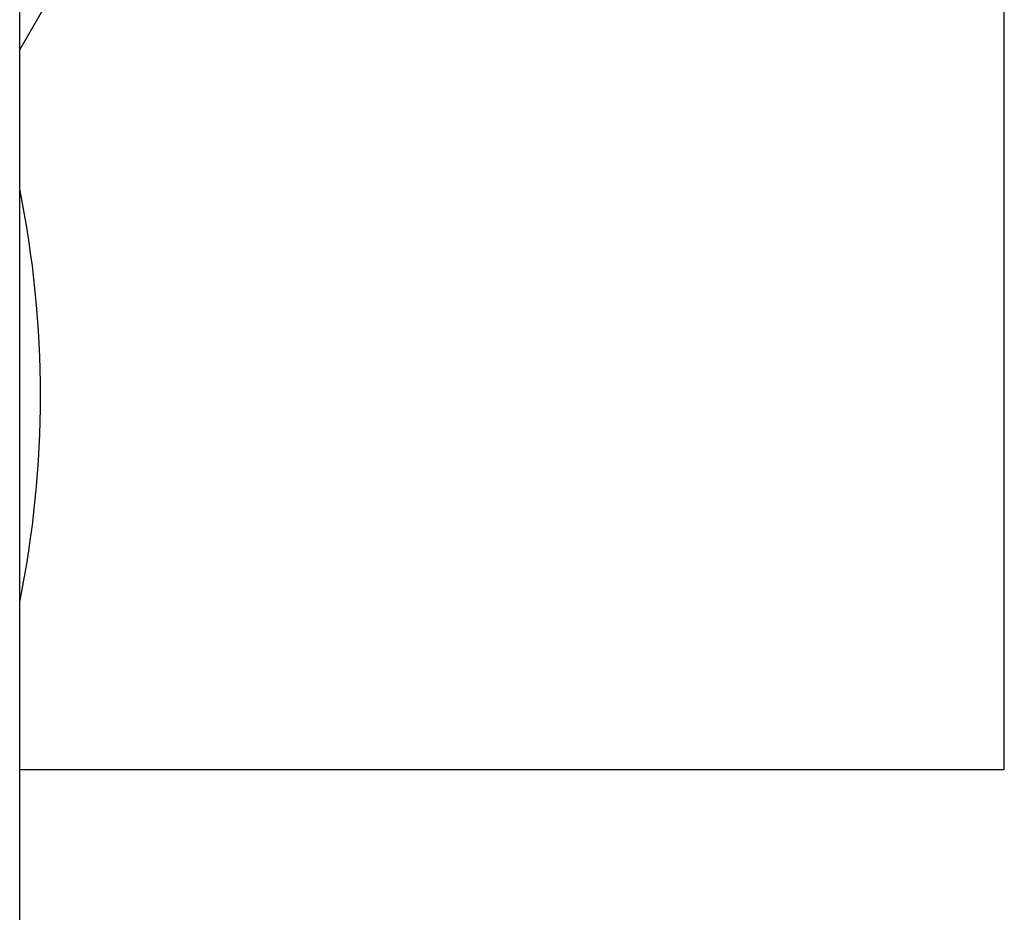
# Model space of a CAD drawing. Header units: inches. Extents: x 0 to 20790, y -12 to 14700.
# Tile 61 of 256: x 8039 to 8157, y 4548 to 4655. Entities that reach past the tile are written whole.
import ezdxf

# ---------------------------------------------------------------- set-up
doc = ezdxf.new("R2010")
doc.units = ezdxf.units.IN
doc.layers.add('1', color=7, linetype='Continuous', true_color=0xffffff)

msp = doc.modelspace()

# ---------------------------------------------------------------- linework, layer by layer
at = {"layer": '1', "color": 2, "linetype": 'Continuous', "lineweight": 25}
for p, q in [((8038.911, 4545.587), (8038.911, 4844.787)), ((8058.488, 4685.328), (8038.911, 4651.42)), ((8157.411, 4564.787), (8157.411, 4656.678)), ((8038.914, 4564.787), (8157.411, 4564.787))]:
    msp.add_line(p, q, dxfattribs=at)
msp.add_arc((7916.411, 4609.787), 125, 348.525, 11.475, dxfattribs=at)

doc.saveas('drawing.dxf')
